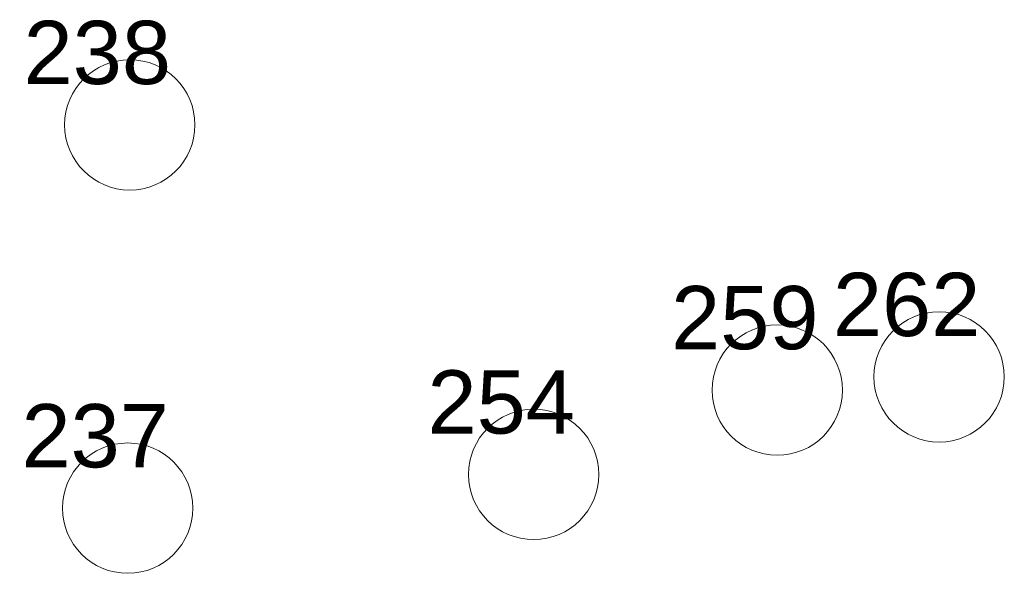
# Model space of a CAD drawing. Header units: metres. Extents: x 179483 to 180084, y 582739 to 582904.
# Tile 138 of 205: x 179766 to 179785, y 582845 to 582856. Entities that reach past the tile are written whole.
import ezdxf

# ---------------------------------------------------------------- set-up
doc = ezdxf.new("R2010")
doc.units = ezdxf.units.M
doc.layers.get('0').update_dxf_attribs({"linetype": 'CONTINUOUS', "lineweight": 9})
doc.layers.add('TA - VERDACHT OBJECT BENADERD', color=3, linetype='CONTINUOUS')
doc.styles.get("Standard").update_dxf_attribs({"font": 'arial.ttf'})

# ---------------------------------------------------------------- blocks, each defined once
blk = doc.blocks.new('Object')
at = {"lineweight": 20}
blk.add_circle((0, 0), 1.236, dxfattribs=at)
at = {"color": 7}
blk.add_attdef('1', (-2.48, 0.774), '', height=1.2, dxfattribs=at)

msp = doc.modelspace()

# ---------------------------------------------------------------- block references
at = {"layer": 'TA - VERDACHT OBJECT BENADERD', "linetype": 'ByBlock'}
for p, values in [((179768.21, 582853.86), {'1': ' 238'}), ((179783.56, 582849.08), {'1': ' 262'}), ((179780.49, 582848.83), {'1': ' 259'}), ((179775.87, 582847.23), {'1': ' 254'}), ((179768.17, 582846.59), {'1': ' 237'})]:
    msp.add_blockref('Object', p, dxfattribs=at).add_auto_attribs(values)

doc.saveas('drawing.dxf')
